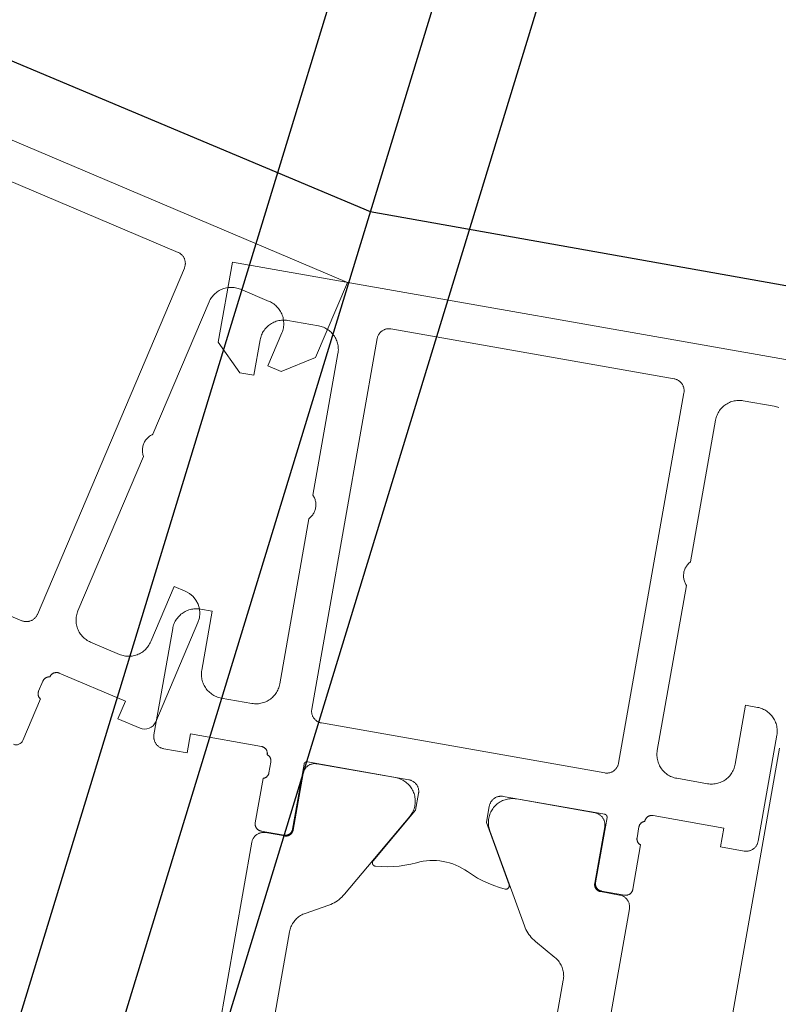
# Model space of a CAD drawing. Header units: metres. Extents: x 63115 to 703450, y -261936 to -53969.
# Tile 45 of 256: x 159271 to 159303, y -143811 to -143770. Entities that reach past the tile are written whole.
import ezdxf

# ---------------------------------------------------------------- set-up
doc = ezdxf.new("R2010")
doc.units = ezdxf.units.M
doc.layers.add('_01Hulplijnen', color=6, linetype='Continuous', plot=False)
for name, color, linetype in [('_02Binnenwanden', 2, 'Continuous'), ('_03-PROJECTION', 1, 'Continuous'), ('LAYER98', 7, 'Continuous')]:
    doc.layers.add(name, color=color, linetype=linetype)

# ---------------------------------------------------------------- blocks, each defined once
blk = doc.blocks.new('*U182')
at = {"layer": '_01Hulplijnen'}
blk.add_lwpolyline([(0, 113.503), (0, 0)], dxfattribs=at)
at = {"layer": '_02Binnenwanden'}
blk.add_lwpolyline([(-35.02, 0), (-35.02, 9.473), (-4.17, 9.473), (-4.17, 113.503), (4.17, 113.503), (4.17, 9.473), (35.02, 9.473), (35.02, 0)], close=True, dxfattribs=at)
blk = doc.blocks.new('*U163')
at = {"layer": 'LAYER98', "color": 7, "linetype": 'Continuous', "lineweight": 9}
for points in [[(923.534, 57.185), (923.534, 55.684), (922.934, 55.684), (921.835, 56.784), (921.835, 60.184), (947.835, 60.184)], [(947.835, 60.184), (947.835, 56.784), (946.734, 55.684), (946.134, 55.684), (946.134, 57.185)], [(928.835, 58.584), (928.807, 58.584), (928.78, 58.581), (928.753, 58.578), (928.727, 58.573), (928.701, 58.566), (928.674, 58.558), (928.649, 58.549), (928.625, 58.538), (928.6, 58.526), (928.577, 58.513), (928.553, 58.498), (928.532, 58.483), (928.51, 58.465), (928.491, 58.447), (928.471, 58.428), (928.453, 58.408), (928.436, 58.387), (928.42, 58.365), (928.406, 58.342), (928.392, 58.319), (928.38, 58.294), (928.37, 58.269), (928.361, 58.244), (928.352, 58.218), (928.346, 58.192), (928.34, 58.165), (928.337, 58.139), (928.335, 58.111), (928.335, 58.084)], [(940.835, 58.584), (928.835, 58.584)], [(941.335, 58.084), (941.334, 58.111), (941.332, 58.139), (941.328, 58.165), (941.323, 58.192), (941.316, 58.218), (941.308, 58.244), (941.298, 58.269), (941.288, 58.294), (941.276, 58.319), (941.262, 58.342), (941.248, 58.365), (941.232, 58.387), (941.215, 58.408), (941.197, 58.428), (941.178, 58.447), (941.158, 58.465), (941.137, 58.483), (941.115, 58.498), (941.092, 58.513), (941.069, 58.526), (941.045, 58.538), (941.019, 58.549), (940.994, 58.558), (940.968, 58.566), (940.942, 58.573), (940.916, 58.578), (940.888, 58.581), (940.861, 58.584), (940.835, 58.584)], [(924.534, 58.185), (924.48, 58.183), (924.426, 58.179), (924.373, 58.172), (924.319, 58.161)], [(925.835, 58.185), (924.534, 58.185)], [(926.835, 57.185), (926.833, 57.239), (926.829, 57.293), (926.821, 57.347), (926.811, 57.4), (926.797, 57.452), (926.782, 57.504), (926.763, 57.555), (926.742, 57.605), (926.717, 57.653), (926.691, 57.7), (926.662, 57.746), (926.63, 57.79), (926.596, 57.832), (926.56, 57.873), (926.522, 57.911), (926.482, 57.947), (926.439, 57.981), (926.395, 58.013), (926.35, 58.042), (926.302, 58.068), (926.254, 58.092), (926.205, 58.114), (926.154, 58.132), (926.102, 58.148), (926.049, 58.161), (925.996, 58.172), (925.942, 58.179), (925.888, 58.183), (925.835, 58.185)], [(928.335, 58.084), (928.335, 42.384)], [(941.335, 42.384), (941.335, 58.084)], [(943.835, 58.185), (943.78, 58.183), (943.726, 58.179), (943.672, 58.172), (943.62, 58.161), (943.567, 58.148), (943.515, 58.132), (943.464, 58.114), (943.415, 58.092), (943.366, 58.068), (943.319, 58.042), (943.273, 58.013), (943.229, 57.981), (943.187, 57.947), (943.146, 57.911), (943.108, 57.873), (943.072, 57.832), (943.038, 57.79), (943.006, 57.746), (942.977, 57.7), (942.951, 57.653), (942.926, 57.605), (942.905, 57.555), (942.886, 57.504), (942.871, 57.452), (942.858, 57.4), (942.847, 57.347), (942.84, 57.293), (942.836, 57.239), (942.835, 57.185)], [(945.134, 58.185), (943.835, 58.185)], [(946.134, 57.185), (946.132, 57.239), (946.128, 57.293), (946.121, 57.347), (946.111, 57.4), (946.098, 57.452), (946.082, 57.504), (946.063, 57.555), (946.042, 57.605), (946.018, 57.653), (945.991, 57.7), (945.962, 57.746), (945.93, 57.79), (945.896, 57.832), (945.86, 57.873), (945.822, 57.911), (945.782, 57.947), (945.74, 57.981), (945.696, 58.013), (945.65, 58.042), (945.603, 58.068), (945.554, 58.092), (945.504, 58.114), (945.454, 58.132), (945.402, 58.148), (945.349, 58.161), (945.296, 58.172), (945.243, 58.179), (945.188, 58.183), (945.134, 58.185)], [(926.835, 51.184), (926.835, 57.185)], [(942.835, 57.185), (942.835, 51.184)], [(926.835, 50.184), (926.861, 50.214), (926.885, 50.244), (926.909, 50.276), (926.93, 50.309), (926.949, 50.344), (926.966, 50.379), (926.982, 50.415), (926.996, 50.452), (927.007, 50.49), (927.017, 50.528), (927.025, 50.567), (927.03, 50.606), (927.033, 50.645), (927.035, 50.684), (927.033, 50.724), (927.03, 50.763), (927.025, 50.802), (927.017, 50.841), (927.007, 50.879), (926.996, 50.917), (926.982, 50.954), (926.966, 50.99), (926.949, 51.025), (926.93, 51.059), (926.909, 51.093), (926.885, 51.125), (926.861, 51.155), (926.835, 51.184)], [(942.835, 51.184), (942.808, 51.155), (942.783, 51.125), (942.76, 51.093), (942.739, 51.059), (942.719, 51.025), (942.702, 50.99), (942.686, 50.954), (942.672, 50.917), (942.661, 50.879), (942.651, 50.841), (942.644, 50.802), (942.638, 50.763), (942.635, 50.724), (942.634, 50.684), (942.635, 50.645), (942.638, 50.606), (942.644, 50.567), (942.651, 50.528), (942.661, 50.49), (942.672, 50.452), (942.686, 50.415), (942.702, 50.379), (942.719, 50.344), (942.739, 50.309), (942.76, 50.276), (942.783, 50.244), (942.808, 50.214), (942.835, 50.184)], [(926.835, 43.184), (926.835, 50.184)], [(942.835, 50.184), (942.835, 43.184)], [(922.034, 44.684), (922.036, 44.739), (922.04, 44.793), (922.047, 44.846), (922.057, 44.899), (922.071, 44.952), (922.087, 45.004), (922.105, 45.055), (922.127, 45.104), (922.151, 45.153), (922.177, 45.2), (922.207, 45.246), (922.238, 45.29), (922.272, 45.332), (922.308, 45.372), (922.346, 45.41), (922.387, 45.447), (922.429, 45.481), (922.473, 45.512), (922.519, 45.541), (922.566, 45.568), (922.615, 45.592), (922.664, 45.613), (922.715, 45.632), (922.767, 45.648), (922.819, 45.661), (922.873, 45.671), (922.926, 45.679), (922.98, 45.683), (923.034, 45.684)], [(923.034, 45.684), (923.534, 45.684), (923.534, 43.184)], [(946.134, 43.184), (946.134, 45.684), (946.634, 45.684)], [(946.634, 45.684), (946.688, 45.683), (946.743, 45.679), (946.796, 45.671), (946.849, 45.661), (946.902, 45.648), (946.954, 45.632), (947.004, 45.613), (947.054, 45.592), (947.103, 45.568), (947.15, 45.541), (947.196, 45.512), (947.24, 45.481), (947.282, 45.447), (947.322, 45.41), (947.36, 45.372), (947.396, 45.332), (947.43, 45.29), (947.462, 45.246), (947.491, 45.2), (947.518, 45.153), (947.542, 45.104), (947.563, 45.055), (947.582, 45.004), (947.598, 44.952), (947.611, 44.899), (947.621, 44.846), (947.628, 44.793), (947.632, 44.739), (947.634, 44.684)], [(922.035, 40.184), (922.034, 44.684)], [(947.634, 44.684), (947.634, 40.184)], [(921.835, 19.094), (921.835, 44.174)], [(923.534, 43.184), (923.536, 43.13), (923.54, 43.076), (923.547, 43.023), (923.557, 42.97), (923.571, 42.917), (923.587, 42.865), (923.605, 42.814), (923.627, 42.765), (923.651, 42.716), (923.677, 42.669), (923.707, 42.623), (923.738, 42.579), (923.772, 42.537), (923.808, 42.497), (923.846, 42.458), (923.887, 42.422), (923.929, 42.388), (923.973, 42.357), (924.019, 42.327), (924.066, 42.301), (924.115, 42.277), (924.164, 42.255), (924.215, 42.237), (924.267, 42.221), (924.319, 42.208), (924.373, 42.198), (924.426, 42.19), (924.48, 42.186), (924.534, 42.184)], [(925.835, 42.184), (925.888, 42.186), (925.942, 42.19), (925.996, 42.198), (926.049, 42.208), (926.102, 42.221), (926.154, 42.237), (926.205, 42.255), (926.254, 42.277), (926.302, 42.301), (926.35, 42.327), (926.395, 42.357), (926.439, 42.388), (926.482, 42.422), (926.522, 42.458), (926.56, 42.497), (926.596, 42.537), (926.63, 42.579), (926.662, 42.623), (926.691, 42.669), (926.717, 42.716), (926.742, 42.765), (926.763, 42.814), (926.782, 42.865), (926.797, 42.917), (926.811, 42.97), (926.821, 43.023), (926.829, 43.076), (926.833, 43.13), (926.835, 43.184)], [(942.835, 43.184), (942.836, 43.13), (942.84, 43.076), (942.847, 43.023), (942.858, 42.97), (942.871, 42.917), (942.886, 42.865), (942.905, 42.814), (942.926, 42.765), (942.951, 42.716), (942.977, 42.669), (943.006, 42.623), (943.038, 42.579), (943.072, 42.537), (943.108, 42.497), (943.146, 42.458), (943.187, 42.422), (943.229, 42.388), (943.273, 42.357), (943.319, 42.327), (943.366, 42.301), (943.415, 42.277), (943.464, 42.255), (943.515, 42.237), (943.567, 42.221), (943.62, 42.208), (943.672, 42.198), (943.726, 42.19), (943.78, 42.186), (943.835, 42.184)], [(945.134, 42.184), (945.188, 42.186), (945.243, 42.19), (945.296, 42.198), (945.349, 42.208), (945.402, 42.221), (945.454, 42.237), (945.504, 42.255), (945.554, 42.277), (945.603, 42.301), (945.65, 42.327), (945.696, 42.357), (945.74, 42.388), (945.782, 42.422), (945.822, 42.458), (945.86, 42.497), (945.896, 42.537), (945.93, 42.579), (945.962, 42.623), (945.991, 42.669), (946.018, 42.716), (946.042, 42.765), (946.063, 42.814), (946.082, 42.865), (946.098, 42.917), (946.111, 42.97), (946.121, 43.023), (946.128, 43.076), (946.132, 43.13), (946.134, 43.184)], [(928.335, 42.384), (928.335, 42.357), (928.337, 42.33), (928.34, 42.304), (928.346, 42.277), (928.352, 42.251), (928.361, 42.225), (928.37, 42.199), (928.38, 42.174), (928.392, 42.15), (928.406, 42.127), (928.42, 42.104), (928.436, 42.082), (928.453, 42.061), (928.471, 42.041), (928.491, 42.021), (928.51, 42.003), (928.532, 41.986), (928.553, 41.971), (928.577, 41.956), (928.6, 41.943), (928.625, 41.931), (928.649, 41.92), (928.674, 41.91), (928.701, 41.903), (928.727, 41.896), (928.753, 41.891), (928.78, 41.887), (928.807, 41.885), (928.835, 41.884)], [(940.835, 41.884), (940.861, 41.885), (940.888, 41.887), (940.916, 41.891), (940.942, 41.896), (940.968, 41.903), (940.994, 41.91), (941.019, 41.92), (941.045, 41.931), (941.069, 41.943), (941.092, 41.956), (941.115, 41.971), (941.137, 41.986), (941.158, 42.003), (941.178, 42.021), (941.197, 42.041), (941.215, 42.061), (941.232, 42.082), (941.248, 42.104), (941.262, 42.127), (941.276, 42.15), (941.288, 42.174), (941.298, 42.199), (941.308, 42.225), (941.316, 42.251), (941.323, 42.277), (941.328, 42.304), (941.332, 42.33), (941.334, 42.357), (941.335, 42.384)], [(924.534, 42.184), (925.835, 42.184)], [(943.835, 42.184), (945.134, 42.184)], [(928.835, 41.884), (940.835, 41.884)], [(926.534, 40.484), (923.535, 40.484), (923.535, 39.684), (922.535, 39.684)], [(926.835, 40.184), (926.834, 40.201), (926.833, 40.217), (926.831, 40.233), (926.828, 40.249), (926.824, 40.265), (926.819, 40.28), (926.813, 40.295), (926.806, 40.31), (926.799, 40.325), (926.792, 40.339), (926.783, 40.353), (926.773, 40.366), (926.763, 40.379), (926.753, 40.391), (926.741, 40.402), (926.728, 40.413), (926.715, 40.423), (926.703, 40.433), (926.689, 40.442), (926.674, 40.45), (926.66, 40.457), (926.645, 40.463), (926.63, 40.469), (926.615, 40.473), (926.599, 40.477), (926.583, 40.481), (926.567, 40.483), (926.55, 40.484), (926.534, 40.484)], [(943.134, 40.484), (943.119, 40.484), (943.102, 40.483), (943.087, 40.481), (943.07, 40.477), (943.054, 40.473), (943.039, 40.469), (943.023, 40.463), (943.008, 40.457), (942.994, 40.45), (942.98, 40.442), (942.966, 40.433), (942.953, 40.423), (942.94, 40.413), (942.928, 40.402), (942.917, 40.391), (942.906, 40.379), (942.895, 40.366), (942.886, 40.353), (942.878, 40.339), (942.87, 40.325), (942.862, 40.31), (942.856, 40.295), (942.85, 40.28), (942.845, 40.265), (942.841, 40.249), (942.838, 40.233), (942.836, 40.217), (942.835, 40.201), (942.835, 40.184)], [(947.134, 39.684), (946.134, 39.684), (946.134, 40.484), (943.134, 40.484)], [(922.535, 39.684), (922.507, 39.685), (922.48, 39.687), (922.454, 39.691), (922.426, 39.696), (922.401, 39.703), (922.375, 39.711), (922.349, 39.72), (922.325, 39.731), (922.3, 39.743), (922.277, 39.756), (922.253, 39.771), (922.232, 39.786), (922.211, 39.803), (922.19, 39.821), (922.171, 39.841), (922.153, 39.861), (922.136, 39.882), (922.121, 39.904), (922.106, 39.927), (922.092, 39.95), (922.081, 39.974), (922.07, 39.999), (922.06, 40.025), (922.052, 40.051), (922.046, 40.077), (922.041, 40.104), (922.038, 40.13), (922.035, 40.157), (922.035, 40.184)], [(927.035, 39.911), (927.035, 39.926), (927.034, 39.941), (927.032, 39.956), (927.029, 39.971), (927.026, 39.986), (927.021, 40.001), (927.016, 40.015), (927.01, 40.029), (927.004, 40.043), (926.997, 40.056), (926.989, 40.069), (926.981, 40.081), (926.971, 40.093), (926.962, 40.105), (926.951, 40.116), (926.94, 40.126), (926.928, 40.136), (926.916, 40.145), (926.903, 40.153), (926.89, 40.161), (926.877, 40.168), (926.863, 40.174), (926.849, 40.18), (926.835, 40.184)], [(927.035, 39.457), (927.035, 39.911)], [(928.535, 40.184), (928.528, 40.184), (928.521, 40.184), (928.515, 40.183), (928.508, 40.181), (928.503, 40.18), (928.496, 40.178), (928.49, 40.176), (928.484, 40.173), (928.478, 40.171), (928.472, 40.167), (928.467, 40.164), (928.462, 40.16), (928.457, 40.156), (928.452, 40.151), (928.447, 40.147), (928.443, 40.142), (928.439, 40.137), (928.435, 40.132), (928.431, 40.126), (928.428, 40.121), (928.425, 40.115), (928.422, 40.109), (928.42, 40.103), (928.419, 40.097), (928.418, 40.09), (928.416, 40.084), (928.415, 40.077), (928.415, 40.071), (928.415, 40.064)], [(928.415, 40.064), (928.415, 37.304)], [(928.444, 39.674), (928.444, 39.702), (928.446, 39.729), (928.45, 39.755), (928.455, 39.782), (928.462, 39.808), (928.469, 39.834), (928.479, 39.859), (928.49, 39.884), (928.502, 39.909), (928.515, 39.932), (928.53, 39.955), (928.545, 39.977), (928.562, 39.998), (928.581, 40.018), (928.599, 40.037), (928.62, 40.056), (928.641, 40.073), (928.663, 40.088), (928.685, 40.103), (928.71, 40.116), (928.733, 40.128), (928.758, 40.139), (928.784, 40.148), (928.809, 40.156), (928.836, 40.163), (928.863, 40.168), (928.889, 40.172), (928.917, 40.174), (928.943, 40.175)], [(932.835, 40.184), (928.535, 40.184)], [(928.943, 40.175), (932.27, 40.175)], [(932.27, 40.175), (932.324, 40.173), (932.378, 40.169), (932.431, 40.162), (932.484, 40.152), (932.536, 40.139), (932.587, 40.123), (932.637, 40.105), (932.687, 40.084), (932.735, 40.06), (932.782, 40.034), (932.828, 40.005), (932.872, 39.974), (932.914, 39.941), (932.954, 39.905), (932.992, 39.868), (933.028, 39.828), (933.062, 39.786), (933.093, 39.743), (933.123, 39.698), (933.15, 39.651), (933.174, 39.603), (933.196, 39.554), (933.214, 39.504), (933.231, 39.453), (933.245, 39.401), (933.255, 39.348), (933.263, 39.295), (933.268, 39.242), (933.27, 39.188), (933.27, 39.134), (933.266, 39.081), (933.259, 39.028), (933.251, 38.975), (933.238, 38.922), (933.223, 38.871), (933.206, 38.82), (933.185, 38.77), (933.162, 38.722), (933.136, 38.675)], [(933.335, 39.684), (933.334, 39.712), (933.332, 39.738), (933.328, 39.765), (933.323, 39.792), (933.316, 39.818), (933.308, 39.844), (933.298, 39.869), (933.288, 39.894), (933.276, 39.919), (933.262, 39.942), (933.248, 39.965), (933.232, 39.987), (933.215, 40.008), (933.197, 40.028), (933.178, 40.047), (933.158, 40.066), (933.137, 40.082), (933.115, 40.098), (933.092, 40.113), (933.069, 40.126), (933.045, 40.138), (933.019, 40.149), (932.994, 40.158), (932.968, 40.166), (932.942, 40.173), (932.916, 40.178), (932.888, 40.181), (932.861, 40.184), (932.835, 40.184)], [(936.835, 40.184), (936.807, 40.184), (936.78, 40.181), (936.753, 40.178), (936.727, 40.173), (936.701, 40.166), (936.674, 40.158), (936.649, 40.149), (936.625, 40.138), (936.6, 40.126), (936.577, 40.113), (936.553, 40.098), (936.532, 40.082), (936.51, 40.066), (936.491, 40.047), (936.471, 40.028), (936.454, 40.008), (936.436, 39.987), (936.42, 39.965), (936.406, 39.942), (936.392, 39.919), (936.38, 39.894), (936.37, 39.869), (936.361, 39.844), (936.352, 39.818), (936.346, 39.792), (936.34, 39.765), (936.337, 39.738), (936.335, 39.712), (936.335, 39.684)], [(936.532, 38.675), (936.506, 38.722), (936.483, 38.77), (936.463, 38.82), (936.445, 38.871), (936.43, 38.922), (936.419, 38.975), (936.409, 39.028), (936.403, 39.081), (936.399, 39.134), (936.398, 39.188), (936.4, 39.242), (936.406, 39.295), (936.414, 39.348), (936.424, 39.401), (936.438, 39.453), (936.454, 39.504), (936.473, 39.554), (936.495, 39.603), (936.519, 39.651), (936.545, 39.698), (936.575, 39.743), (936.607, 39.786), (936.641, 39.828), (936.677, 39.868), (936.715, 39.905), (936.755, 39.941), (936.797, 39.974), (936.841, 40.005), (936.886, 40.034), (936.933, 40.06), (936.982, 40.084), (937.031, 40.105), (937.082, 40.123), (937.132, 40.139), (937.185, 40.152), (937.238, 40.162), (937.291, 40.169), (937.344, 40.173), (937.398, 40.175)], [(941.134, 40.184), (936.835, 40.184)], [(937.398, 40.175), (940.725, 40.175)], [(940.725, 40.175), (940.753, 40.174), (940.779, 40.172), (940.806, 40.168), (940.833, 40.163), (940.859, 40.156), (940.884, 40.148), (940.911, 40.139), (940.935, 40.128), (940.96, 40.116), (940.983, 40.103), (941.005, 40.088), (941.028, 40.073), (941.048, 40.056), (941.069, 40.037), (941.088, 40.018), (941.106, 39.998), (941.124, 39.977), (941.139, 39.955), (941.154, 39.932), (941.167, 39.909), (941.179, 39.884), (941.19, 39.859), (941.199, 39.834), (941.207, 39.808), (941.213, 39.782), (941.218, 39.755), (941.222, 39.729), (941.224, 39.702), (941.225, 39.674)], [(941.254, 40.064), (941.254, 40.071), (941.253, 40.077), (941.253, 40.084), (941.252, 40.09), (941.25, 40.097), (941.248, 40.103), (941.246, 40.109), (941.243, 40.115), (941.24, 40.121), (941.237, 40.126), (941.234, 40.132), (941.23, 40.137), (941.226, 40.142), (941.221, 40.147), (941.216, 40.151), (941.212, 40.156), (941.207, 40.16), (941.202, 40.164), (941.196, 40.167), (941.19, 40.171), (941.185, 40.173), (941.178, 40.176), (941.172, 40.178), (941.167, 40.18), (941.16, 40.181), (941.154, 40.183), (941.147, 40.184), (941.141, 40.184), (941.134, 40.184)], [(941.254, 37.304), (941.254, 40.064)], [(942.835, 40.184), (942.82, 40.18), (942.805, 40.174), (942.792, 40.168), (942.779, 40.161), (942.765, 40.153), (942.753, 40.145), (942.741, 40.136), (942.729, 40.126), (942.717, 40.116), (942.708, 40.105), (942.697, 40.093), (942.688, 40.081), (942.679, 40.069), (942.671, 40.056), (942.665, 40.043), (942.658, 40.029), (942.652, 40.015), (942.647, 40.001), (942.643, 39.986), (942.639, 39.971), (942.637, 39.956), (942.635, 39.941), (942.634, 39.926), (942.634, 39.911)], [(942.634, 39.911), (942.634, 39.457)], [(947.634, 40.184), (947.633, 40.157), (947.631, 40.13), (947.628, 40.104), (947.623, 40.077), (947.616, 40.051), (947.608, 40.025), (947.599, 39.999), (947.588, 39.974), (947.576, 39.95), (947.563, 39.927), (947.548, 39.904), (947.532, 39.882), (947.515, 39.861), (947.498, 39.841), (947.478, 39.821), (947.458, 39.803), (947.437, 39.786), (947.415, 39.771), (947.392, 39.756), (947.369, 39.743), (947.344, 39.731), (947.319, 39.72), (947.294, 39.711), (947.268, 39.703), (947.242, 39.696), (947.215, 39.691), (947.188, 39.687), (947.162, 39.685), (947.134, 39.684)], [(926.835, 39.184), (926.849, 39.189), (926.863, 39.194), (926.877, 39.201), (926.89, 39.208), (926.903, 39.215), (926.916, 39.224), (926.928, 39.233), (926.94, 39.242), (926.951, 39.253), (926.962, 39.264), (926.971, 39.275), (926.981, 39.287), (926.989, 39.299), (926.997, 39.312), (927.004, 39.326), (927.01, 39.339), (927.016, 39.353), (927.021, 39.368), (927.026, 39.382), (927.029, 39.397), (927.032, 39.412), (927.034, 39.427), (927.035, 39.442), (927.035, 39.457)], [(928.444, 37.275), (928.444, 39.674)], [(931.956, 36.597), (933.335, 38.984), (933.335, 39.684)], [(936.335, 39.684), (936.335, 38.984), (937.712, 36.597)], [(941.225, 39.674), (941.225, 37.275)], [(942.634, 39.457), (942.634, 39.442), (942.635, 39.427), (942.637, 39.412), (942.639, 39.397), (942.643, 39.382), (942.647, 39.368), (942.652, 39.353), (942.658, 39.339), (942.665, 39.326), (942.671, 39.312), (942.679, 39.299), (942.688, 39.287), (942.697, 39.275), (942.708, 39.264), (942.717, 39.253), (942.729, 39.242), (942.741, 39.233), (942.753, 39.224), (942.765, 39.215), (942.779, 39.208), (942.792, 39.201), (942.805, 39.194), (942.82, 39.189), (942.835, 39.184)], [(926.835, 37.304), (926.835, 39.184)], [(942.835, 39.184), (942.835, 37.304)], [(933.136, 38.675), (931.023, 35.013)], [(938.646, 35.013), (936.532, 38.675)], [(927.134, 37.004), (927.118, 37.005), (927.102, 37.006), (927.086, 37.008), (927.07, 37.011), (927.054, 37.015), (927.039, 37.02), (927.023, 37.025), (927.008, 37.032), (926.994, 37.039), (926.98, 37.047), (926.966, 37.056), (926.953, 37.065), (926.94, 37.076), (926.928, 37.087), (926.917, 37.098), (926.906, 37.11), (926.895, 37.123), (926.886, 37.136), (926.878, 37.15), (926.87, 37.164), (926.862, 37.178), (926.856, 37.193), (926.85, 37.208), (926.845, 37.224), (926.841, 37.24), (926.838, 37.256), (926.837, 37.272), (926.835, 37.288), (926.835, 37.304)], [(928.115, 37.004), (927.134, 37.004)], [(928.415, 37.304), (928.414, 37.288), (928.413, 37.272), (928.411, 37.256), (928.408, 37.24), (928.404, 37.224), (928.399, 37.208), (928.393, 37.193), (928.386, 37.178), (928.379, 37.164), (928.372, 37.15), (928.363, 37.136), (928.353, 37.123), (928.343, 37.11), (928.333, 37.098), (928.321, 37.087), (928.308, 37.076), (928.295, 37.065), (928.283, 37.056), (928.269, 37.047), (928.254, 37.039), (928.24, 37.032), (928.225, 37.025), (928.211, 37.02), (928.195, 37.015), (928.179, 37.011), (928.163, 37.008), (928.147, 37.006), (928.13, 37.005), (928.115, 37.004)], [(928.144, 36.974), (928.16, 36.975), (928.176, 36.976), (928.192, 36.978), (928.209, 36.982), (928.224, 36.985), (928.24, 36.99), (928.254, 36.996), (928.27, 37.002), (928.285, 37.009), (928.298, 37.017), (928.312, 37.026), (928.326, 37.036), (928.338, 37.046), (928.35, 37.057), (928.362, 37.068), (928.373, 37.08), (928.382, 37.093), (928.392, 37.106), (928.401, 37.12), (928.409, 37.134), (928.417, 37.149), (928.422, 37.163), (928.428, 37.179), (928.433, 37.194), (928.437, 37.21), (928.44, 37.226), (928.442, 37.242), (928.444, 37.258), (928.444, 37.275)], [(935.914, 36.832), (935.786, 36.889), (935.656, 36.938), (935.523, 36.98), (935.387, 37.015), (935.251, 37.042), (935.113, 37.061), (934.973, 37.073), (934.835, 37.077), (934.695, 37.073), (934.556, 37.061), (934.418, 37.042), (934.281, 37.015), (934.146, 36.98), (934.013, 36.938), (933.882, 36.889), (933.755, 36.832)], [(941.225, 37.275), (941.225, 37.258), (941.226, 37.242), (941.229, 37.226), (941.232, 37.21), (941.236, 37.194), (941.241, 37.179), (941.246, 37.163), (941.253, 37.149), (941.259, 37.134), (941.267, 37.12), (941.276, 37.106), (941.286, 37.093), (941.296, 37.08), (941.307, 37.068), (941.318, 37.057), (941.331, 37.046), (941.343, 37.036), (941.356, 37.026), (941.37, 37.017), (941.384, 37.009), (941.399, 37.002), (941.414, 36.996), (941.429, 36.99), (941.445, 36.985), (941.461, 36.982), (941.476, 36.978), (941.492, 36.976), (941.508, 36.975), (941.525, 36.974)], [(941.554, 37.004), (941.538, 37.005), (941.522, 37.006), (941.505, 37.008), (941.49, 37.011), (941.474, 37.015), (941.459, 37.02), (941.443, 37.025), (941.428, 37.032), (941.414, 37.039), (941.4, 37.047), (941.386, 37.056), (941.373, 37.065), (941.36, 37.076), (941.348, 37.087), (941.337, 37.098), (941.326, 37.11), (941.315, 37.123), (941.306, 37.136), (941.297, 37.15), (941.29, 37.164), (941.282, 37.178), (941.276, 37.193), (941.27, 37.208), (941.265, 37.224), (941.261, 37.24), (941.258, 37.256), (941.256, 37.272), (941.254, 37.288), (941.254, 37.304)], [(942.534, 37.004), (941.554, 37.004)], [(942.835, 37.304), (942.834, 37.288), (942.833, 37.272), (942.831, 37.256), (942.828, 37.24), (942.823, 37.224), (942.819, 37.208), (942.813, 37.193), (942.806, 37.178), (942.799, 37.164), (942.792, 37.15), (942.783, 37.136), (942.773, 37.123), (942.763, 37.11), (942.753, 37.098), (942.741, 37.087), (942.728, 37.076), (942.715, 37.065), (942.703, 37.056), (942.689, 37.047), (942.674, 37.039), (942.66, 37.032), (942.645, 37.025), (942.63, 37.02), (942.615, 37.015), (942.599, 37.011), (942.583, 37.008), (942.567, 37.006), (942.55, 37.005), (942.534, 37.004)], [(926.835, 36.474), (926.835, 36.502), (926.837, 36.529), (926.84, 36.555), (926.846, 36.582), (926.852, 36.608), (926.861, 36.634), (926.87, 36.66), (926.88, 36.684), (926.892, 36.709), (926.906, 36.732), (926.92, 36.755), (926.936, 36.777), (926.954, 36.798), (926.971, 36.818), (926.991, 36.837), (927.01, 36.856), (927.032, 36.872), (927.053, 36.888), (927.077, 36.903), (927.1, 36.916), (927.125, 36.928), (927.149, 36.939), (927.174, 36.948), (927.201, 36.956), (927.227, 36.963), (927.253, 36.968), (927.28, 36.972), (927.307, 36.974), (927.335, 36.974)], [(927.335, 36.974), (928.144, 36.974)], [(932.087, 36.389), (932.079, 36.388), (932.071, 36.388), (932.064, 36.389), (932.056, 36.39), (932.048, 36.391), (932.042, 36.392), (932.034, 36.395), (932.027, 36.397), (932.02, 36.4), (932.013, 36.403), (932.006, 36.407), (932.001, 36.41), (931.994, 36.415), (931.988, 36.42), (931.982, 36.424), (931.977, 36.43), (931.972, 36.435), (931.967, 36.441), (931.962, 36.447), (931.959, 36.453), (931.955, 36.46), (931.951, 36.466), (931.948, 36.473), (931.945, 36.48), (931.943, 36.487), (931.941, 36.495), (931.939, 36.502), (931.938, 36.51), (931.937, 36.517), (931.937, 36.525), (931.937, 36.532), (931.938, 36.54), (931.938, 36.547), (931.94, 36.555), (931.941, 36.562), (931.944, 36.569), (931.946, 36.576), (931.949, 36.583), (931.952, 36.59), (931.956, 36.597)], [(933.755, 36.832), (933.529, 36.731), (933.297, 36.642), (933.061, 36.566), (932.821, 36.502), (932.579, 36.451), (932.333, 36.413), (932.087, 36.389)], [(937.583, 36.389), (937.336, 36.413), (937.09, 36.451), (936.847, 36.502), (936.608, 36.566), (936.372, 36.642), (936.14, 36.731), (935.914, 36.832)], [(937.712, 36.597), (937.716, 36.59), (937.719, 36.583), (937.722, 36.576), (937.725, 36.569), (937.727, 36.562), (937.729, 36.555), (937.73, 36.547), (937.731, 36.54), (937.731, 36.532), (937.731, 36.525), (937.731, 36.517), (937.73, 36.51), (937.729, 36.502), (937.728, 36.495), (937.726, 36.487), (937.723, 36.48), (937.72, 36.473), (937.717, 36.466), (937.714, 36.46), (937.711, 36.453), (937.706, 36.447), (937.702, 36.441), (937.697, 36.435), (937.692, 36.43), (937.686, 36.424), (937.68, 36.42), (937.674, 36.415), (937.669, 36.41), (937.662, 36.407), (937.655, 36.403), (937.648, 36.4), (937.641, 36.397), (937.634, 36.395), (937.628, 36.392), (937.62, 36.391), (937.613, 36.39), (937.605, 36.389), (937.597, 36.388), (937.589, 36.388), (937.583, 36.389)], [(941.525, 36.974), (942.335, 36.974)], [(942.335, 36.974), (942.361, 36.974), (942.388, 36.972), (942.416, 36.968), (942.442, 36.963), (942.468, 36.956), (942.494, 36.948), (942.519, 36.939), (942.545, 36.928), (942.569, 36.916), (942.592, 36.903), (942.615, 36.888), (942.637, 36.872), (942.658, 36.856), (942.678, 36.837), (942.697, 36.818), (942.715, 36.798), (942.732, 36.777), (942.749, 36.755), (942.762, 36.732), (942.776, 36.709), (942.788, 36.684), (942.798, 36.66), (942.808, 36.634), (942.816, 36.608), (942.823, 36.582), (942.828, 36.555), (942.832, 36.529), (942.834, 36.502), (942.835, 36.474)], [(922.535, 20.434), (926.835, 20.434), (926.835, 36.474)], [(942.835, 36.474), (942.835, 20.434), (947.134, 20.434)], [(931.023, 35.013), (930.981, 34.945), (930.935, 34.879), (930.886, 34.815), (930.834, 34.754), (930.778, 34.696), (930.719, 34.641), (930.658, 34.589), (930.593, 34.541), (930.527, 34.496), (930.458, 34.455)], [(939.211, 34.455), (939.141, 34.496), (939.075, 34.541), (939.01, 34.589), (938.95, 34.641), (938.89, 34.696), (938.835, 34.754), (938.783, 34.815), (938.734, 34.879), (938.688, 34.945), (938.646, 35.013)], [(930.458, 34.455), (929.545, 33.942)], [(940.125, 33.942), (939.211, 34.455)], [(929.545, 33.942), (929.499, 33.915), (929.455, 33.886), (929.413, 33.854), (929.372, 33.82), (929.333, 33.784), (929.296, 33.745), (929.261, 33.705), (929.229, 33.664), (929.199, 33.62), (929.17, 33.575), (929.145, 33.529), (929.122, 33.481), (929.102, 33.432), (929.084, 33.383), (929.069, 33.332), (929.056, 33.28), (929.046, 33.228), (929.04, 33.176), (929.035, 33.123), (929.034, 33.07)], [(940.635, 33.07), (940.633, 33.123), (940.629, 33.176), (940.623, 33.228), (940.613, 33.28), (940.6, 33.332), (940.585, 33.383), (940.567, 33.432), (940.546, 33.481), (940.523, 33.529), (940.498, 33.575), (940.47, 33.62), (940.44, 33.664), (940.407, 33.705), (940.373, 33.745), (940.336, 33.784), (940.296, 33.82), (940.256, 33.854), (940.213, 33.886), (940.17, 33.915), (940.125, 33.942)], [(929.034, 33.07), (929.035, 14.799)], [(940.634, 14.799), (940.635, 33.07)]]:
    blk.add_lwpolyline(points, dxfattribs=at)
blk = doc.blocks.new('*U165')
at = {"layer": 'LAYER98', "color": 7, "linetype": 'Continuous', "lineweight": 9}
for points in [[(23.85, 60), (23.85, 56.6), (24.95, 55.5), (25.55, 55.5), (25.55, 57)], [(48.15, 57), (48.15, 55.5), (48.75, 55.5), (49.85, 56.6), (49.85, 60), (23.85, 60)], [(30.35, 57.9), (30.351, 57.927), (30.353, 57.954), (30.357, 57.981), (30.362, 58.008), (30.368, 58.034), (30.376, 58.06), (30.385, 58.085), (30.396, 58.11), (30.408, 58.134), (30.421, 58.158), (30.436, 58.181), (30.452, 58.203), (30.469, 58.224), (30.487, 58.244), (30.506, 58.263), (30.526, 58.281), (30.547, 58.298), (30.569, 58.314), (30.592, 58.328), (30.616, 58.342), (30.64, 58.354), (30.665, 58.365), (30.69, 58.374), (30.716, 58.382), (30.743, 58.388), (30.769, 58.393), (30.795, 58.397), (30.823, 58.399), (30.85, 58.4)], [(30.85, 58.4), (42.85, 58.4)], [(25.55, 57), (25.551, 57.055), (25.556, 57.109), (25.563, 57.162), (25.574, 57.215), (25.586, 57.268), (25.602, 57.32), (25.621, 57.371), (25.642, 57.42), (25.667, 57.469), (25.693, 57.516), (25.722, 57.562), (25.753, 57.606), (25.788, 57.648), (25.824, 57.688), (25.862, 57.726), (25.903, 57.763), (25.945, 57.797), (25.989, 57.828), (26.035, 57.857), (26.082, 57.884), (26.13, 57.908), (26.18, 57.929), (26.231, 57.948), (26.283, 57.964), (26.334, 57.977), (26.388, 57.987), (26.442, 57.995), (26.496, 57.999), (26.55, 58)], [(26.55, 58), (27.85, 58)], [(27.85, 58), (27.904, 57.999), (27.958, 57.995), (28.011, 57.987), (28.065, 57.977), (28.118, 57.964), (28.169, 57.948), (28.22, 57.929), (28.27, 57.908), (28.318, 57.884), (28.366, 57.857), (28.411, 57.828), (28.455, 57.797), (28.498, 57.763), (28.538, 57.726), (28.576, 57.688), (28.612, 57.648), (28.646, 57.606), (28.677, 57.562), (28.707, 57.516), (28.734, 57.469), (28.757, 57.42), (28.779, 57.371), (28.797, 57.32), (28.813, 57.268), (28.827, 57.215), (28.836, 57.162), (28.844, 57.109), (28.848, 57.055), (28.85, 57)], [(30.35, 42.2), (30.35, 57.9)], [(28.85, 57), (28.85, 51)], [(28.85, 51), (28.876, 50.971), (28.901, 50.94), (28.924, 50.908), (28.946, 50.875), (28.965, 50.841), (28.983, 50.805), (28.999, 50.769), (29.012, 50.732), (29.023, 50.695), (29.033, 50.656), (29.041, 50.618), (29.045, 50.579), (29.049, 50.539), (29.05, 50.5), (29.049, 50.461), (29.045, 50.421), (29.041, 50.382), (29.033, 50.344), (29.023, 50.305), (29.012, 50.268), (28.999, 50.231), (28.983, 50.195), (28.965, 50.159), (28.946, 50.125), (28.924, 50.092), (28.901, 50.06), (28.876, 50.029), (28.85, 50)], [(28.85, 50), (28.85, 43)], [(25.55, 43), (25.55, 45.5), (25.05, 45.5)], [(24.05, 44.5), (24.05, 40)], [(26.55, 42), (26.496, 42.001), (26.442, 42.006), (26.388, 42.013), (26.334, 42.023), (26.283, 42.036), (26.231, 42.052), (26.18, 42.071), (26.13, 42.093), (26.082, 42.116), (26.035, 42.143), (25.989, 42.172), (25.945, 42.204), (25.903, 42.238), (25.862, 42.274), (25.824, 42.312), (25.788, 42.353), (25.753, 42.395), (25.722, 42.439), (25.693, 42.484), (25.667, 42.531), (25.642, 42.58), (25.621, 42.63), (25.602, 42.681), (25.586, 42.732), (25.574, 42.785), (25.563, 42.838), (25.556, 42.892), (25.551, 42.946), (25.55, 43)], [(28.85, 43), (28.848, 42.946), (28.844, 42.892), (28.836, 42.838), (28.827, 42.785), (28.813, 42.732), (28.797, 42.681), (28.779, 42.63), (28.757, 42.58), (28.733, 42.531), (28.707, 42.484), (28.677, 42.439), (28.646, 42.395), (28.612, 42.353), (28.576, 42.312), (28.538, 42.274), (28.498, 42.238), (28.455, 42.204), (28.411, 42.172), (28.366, 42.143), (28.318, 42.116), (28.27, 42.093), (28.22, 42.071), (28.169, 42.052), (28.118, 42.036), (28.065, 42.023), (28.011, 42.013), (27.958, 42.006), (27.904, 42.001), (27.85, 42)], [(27.85, 42), (26.55, 42)], [(30.85, 41.7), (30.823, 41.701), (30.795, 41.703), (30.769, 41.707), (30.743, 41.712), (30.716, 41.718), (30.69, 41.726), (30.665, 41.736), (30.64, 41.746), (30.616, 41.758), (30.592, 41.771), (30.569, 41.786), (30.547, 41.802), (30.526, 41.819), (30.506, 41.837), (30.487, 41.856), (30.469, 41.876), (30.452, 41.897), (30.436, 41.919), (30.421, 41.942), (30.408, 41.966), (30.396, 41.99), (30.385, 42.015), (30.376, 42.04), (30.368, 42.066), (30.362, 42.093), (30.357, 42.119), (30.353, 42.146), (30.351, 42.173), (30.35, 42.2)], [(42.85, 41.7), (30.85, 41.7)], [(24.55, 39.5), (25.55, 39.5), (25.55, 40.3), (28.549, 40.3)], [(28.549, 40.3), (28.566, 40.3), (28.582, 40.298), (28.598, 40.296), (28.614, 40.293), (28.629, 40.289), (28.645, 40.284), (28.661, 40.279), (28.675, 40.272), (28.69, 40.265), (28.705, 40.257), (28.718, 40.248), (28.731, 40.239), (28.744, 40.229), (28.756, 40.218), (28.767, 40.206), (28.779, 40.194), (28.789, 40.182), (28.798, 40.168), (28.807, 40.155), (28.815, 40.14), (28.822, 40.126), (28.829, 40.111), (28.834, 40.096), (28.839, 40.08), (28.843, 40.064), (28.846, 40.048), (28.848, 40.032), (28.849, 40.016), (28.85, 40)], [(28.85, 40), (28.865, 39.995), (28.878, 39.99), (28.892, 39.983), (28.906, 39.977), (28.918, 39.969), (28.931, 39.96), (28.944, 39.951), (28.956, 39.942), (28.966, 39.931), (28.977, 39.92), (28.987, 39.909), (28.996, 39.897), (29.004, 39.885), (29.012, 39.872), (29.02, 39.858), (29.026, 39.845), (29.032, 39.831), (29.037, 39.816), (29.042, 39.802), (29.044, 39.787), (29.047, 39.772), (29.049, 39.757), (29.049, 39.742), (29.05, 39.727)], [(29.05, 39.727), (29.05, 39.273)], [(29.05, 39.273), (29.049, 39.258), (29.049, 39.243), (29.047, 39.228), (29.044, 39.213), (29.042, 39.198), (29.037, 39.183), (29.032, 39.169), (29.026, 39.155), (29.02, 39.141), (29.012, 39.128), (29.004, 39.115), (28.996, 39.103), (28.987, 39.091), (28.977, 39.079), (28.966, 39.068), (28.956, 39.058), (28.944, 39.048), (28.931, 39.039), (28.918, 39.031), (28.906, 39.023), (28.892, 39.016), (28.878, 39.01), (28.865, 39.004), (28.85, 39)], [(28.85, 39), (28.85, 37.12)]]:
    blk.add_lwpolyline(points, dxfattribs=at)
for points in [[(25.05, 45.5, 0.414162), (24.05, 44.5)], [(24.05, 40, 0.414245), (24.55, 39.5)], [(28.85, 37.12, 0.414214), (29.15, 36.82)]]:
    blk.add_lwpolyline(points, format="xyb", dxfattribs=at)
blk = doc.blocks.new('pui_02')
at = {"layer": '_01Hulplijnen'}
blk.add_lwpolyline([(-3683.244, -2153.989), (-2813.27, -2519.632), (-1888.232, -2684.239), (-1593.735, -2716.683), (0, -2821.903)], dxfattribs=at)
at = {"layer": '_02Binnenwanden', "rotation": 342.9999999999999}
blk.add_blockref('*U182', (-2829.863, -2573.903), dxfattribs=at)
at = {"layer": '_03-PROJECTION'}
for name, p, xscale, rotation in [('*U165', (-2815.71, -2587.147), -1, 337), ('*U163', (-1896.035, -2745.599), -0.9999999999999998, 350.0000000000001)]:
    blk.add_blockref(name, p, dxfattribs=dict(at, xscale=xscale, rotation=rotation))

msp = doc.modelspace()

# ---------------------------------------------------------------- block references
at = {"layer": '_02Binnenwanden'}
msp.add_blockref('pui_02', (162099.369, -141258.61), dxfattribs=at)

doc.saveas('drawing.dxf')
